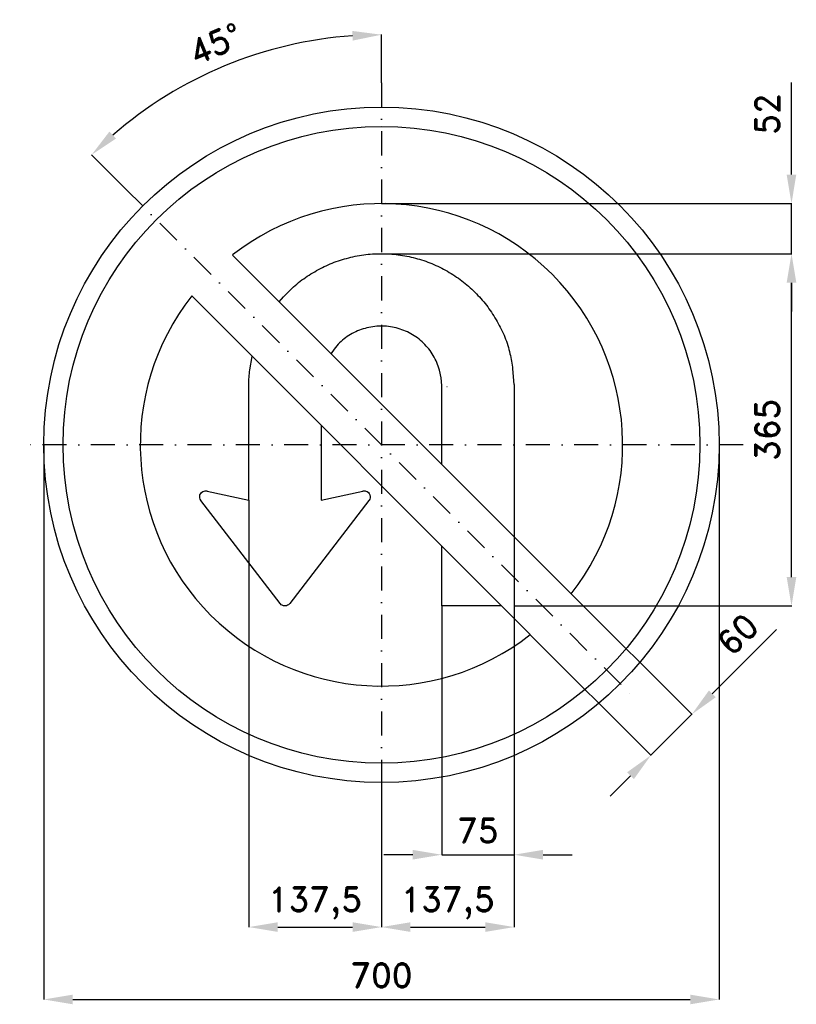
# Model space of a CAD drawing. Header units: millimetres. Extents: x -375 to 430, y -580 to 441.
import ezdxf

# ---------------------------------------------------------------- set-up
doc = ezdxf.new("R2010")
doc.units = ezdxf.units.MM
doc.header["$LTSCALE"] = 5
doc.linetypes.add('ČERCHOVANÁX2', pattern=[2, 1, -0.5, 0, -0.5])
doc.layers.add('Kóty', color=2, linetype='Continuous')
doc.layers.add('Značka', color=7, linetype='Continuous')
doc.styles.get("Standard").update_dxf_attribs({"font": 'romand.shx', "height": 25})
doc.dimstyles.get("Standard").update_dxf_attribs({"dimtxt": 25, "dimasz": 30, "dimexe": 0.18, "dimexo": 0.0625, "dimgap": 12.5, "dimtad": 1, "dimdec": 0, "dimzin": 0, "dimdsep": 46, "dimtxsty": 'Standard', "dimcen": 0.09, "dimadec": 0, "dimazin": 0, "dimtfac": 1, "dimtdec": 0, "dimtofl": 0, "dimtmove": 0, "dimatfit": 3, "dimfxl": 1, "dimtolj": 1, "dimtzin": 0, "dimarcsym": 0})

# ---------------------------------------------------------------- blocks, each defined once
blk = doc.blocks.new('*D2')
at = {"layer": 'Defpoints', "color": 0, "transparency": 16777216}
for p in [(196.7, -154.3), (154.3, -196.7), (321.7, -279.3)]:
    blk.add_point(p, dxfattribs=at)
at = {"layer": 'Kóty', "color": 0, "lineweight": -2, "transparency": 16777216}
for p, q in [((196.8, -154.3), (321.9, -279.4)), ((342.9, -258.1), (409.6, -191.4)), ((154.3, -196.8), (279.4, -321.9)), ((258.1, -342.9), (236.9, -364.2))]:
    blk.add_line(p, q, dxfattribs=at)
at = {"layer": 'Kóty', "color": 0, "transparency": 16777216}
for points in [[(339.4, -254.6), (346.5, -261.6), (321.7, -279.3)], [(254.6, -339.4), (261.6, -346.5), (279.3, -321.7)]]:
    blk.add_solid(points, dxfattribs=at)
at = {"layer": 'Kóty', "color": 0, "transparency": 16777216, "insert": (369.2, -196.5), "char_height": 25, "attachment_point": 5, "rotation": 45}
blk.add_mtext('\\A1;60', dxfattribs=at)
blk = doc.blocks.new('*D3')
at = {"layer": 'Defpoints', "color": 0, "transparency": 16777216}
for p in [(-110, 410.5), (0, 375), (-265.2, 265.2), (265.2, -265.2), (0, -375)]:
    blk.add_point(p, dxfattribs=at)
at = {"layer": 'Kóty', "color": 0, "lineweight": -2, "transparency": 16777216}
for p, q in [((0, 375.1), (0, 425.2)), ((-265.2, 265.2), (-300.6, 300.6))]:
    blk.add_line(p, q, dxfattribs=at)
blk.add_arc((0, 0), 425, 94.0452, 130.9548, dxfattribs=at)
at = {"layer": 'Kóty', "color": 0, "transparency": 16777216}
for points in [[(-30.2, 428.9), (-29.8, 418.9), (0, 425)], [(-275.2, 317.3), (-282, 324.6), (-300.5, 300.5)]]:
    blk.add_solid(points, dxfattribs=at)
at = {"layer": 'Kóty', "color": 0, "transparency": 16777216, "insert": (-172.2, 415.7), "char_height": 25, "attachment_point": 5, "rotation": 22.5}
blk.add_mtext('\\A1;45°', dxfattribs=at)
blk = doc.blocks.new('*D4')
at = {"layer": 'Defpoints', "color": 0, "transparency": 16777216}
for p in [(-350, 0), (350, 0), (350, -574.8)]:
    blk.add_point(p, dxfattribs=at)
at = {"layer": 'Kóty', "color": 0, "lineweight": -2, "transparency": 16777216}
for p, q in [((-350, -0.1), (-350, -575)), ((350, -0.1), (350, -575)), ((-320, -574.8), (320, -574.8))]:
    blk.add_line(p, q, dxfattribs=at)
at = {"layer": 'Kóty', "color": 0, "transparency": 16777216}
for points in [[(-320, -569.8), (-320, -579.8), (-350, -574.8)], [(320, -569.8), (320, -579.8), (350, -574.8)]]:
    blk.add_solid(points, dxfattribs=at)
at = {"layer": 'Kóty', "color": 0, "transparency": 16777216, "insert": (0, -549.8), "char_height": 25, "attachment_point": 5}
blk.add_mtext('\\A1;700', dxfattribs=at)
blk = doc.blocks.new('*D5')
at = {"layer": 'Defpoints', "color": 0, "transparency": 16777216}
for p in [(1.8, 198), (425, 198), (137.5, -167)]:
    blk.add_point(p, dxfattribs=at)
at = {"layer": 'Kóty', "color": 0, "lineweight": -2, "transparency": 16777216}
for p, q in [((1.8, 198), (425.2, 198)), ((425, -137), (425, 168)), ((137.5, -167), (425.2, -167))]:
    blk.add_line(p, q, dxfattribs=at)
at = {"layer": 'Kóty', "color": 0, "transparency": 16777216}
for points in [[(420, 168), (430, 168), (425, 198)], [(420, -137), (430, -137), (425, -167)]]:
    blk.add_solid(points, dxfattribs=at)
at = {"layer": 'Kóty', "color": 0, "transparency": 16777216, "insert": (400, 15.5), "char_height": 25, "attachment_point": 5, "rotation": 90}
blk.add_mtext('\\A1;365', dxfattribs=at)
blk = doc.blocks.new('*D6')
at = {"layer": 'Defpoints', "color": 0, "transparency": 16777216}
for p in [(0, 250), (425, 250), (1.8, 198)]:
    blk.add_point(p, dxfattribs=at)
at = {"layer": 'Kóty', "color": 0, "lineweight": -2, "transparency": 16777216}
for p, q in [((425, 280), (425, 375.5)), ((0.1, 250), (425.2, 250)), ((1.9, 198), (425.2, 198)), ((425, 168), (425, 138))]:
    blk.add_line(p, q, dxfattribs=at)
at = {"layer": 'Kóty', "color": 0, "transparency": 16777216}
for points in [[(420, 280), (430, 280), (425, 250)], [(420, 168), (430, 168), (425, 198)]]:
    blk.add_solid(points, dxfattribs=at)
at = {"layer": 'Kóty', "color": 0, "transparency": 16777216, "insert": (400, 342.7), "char_height": 25, "attachment_point": 5, "rotation": 90}
blk.add_mtext('\\A1;52', dxfattribs=at)
blk = doc.blocks.new('*D7')
at = {"layer": 'Defpoints', "color": 0, "transparency": 16777216}
for p in [(137.5, -83.6), (62.5, -166.9), (137.5, -424.8)]:
    blk.add_point(p, dxfattribs=at)
at = {"layer": 'Kóty', "color": 0, "lineweight": -2, "transparency": 16777216}
for p, q in [((137.5, -83.6), (137.5, -425)), ((62.5, -167), (62.5, -425)), ((32.5, -424.8), (2.5, -424.8)), ((167.5, -424.8), (197.5, -424.8))]:
    blk.add_line(p, q, dxfattribs=at)
at = {"layer": 'Kóty', "color": 0, "transparency": 16777216}
for points in [[(32.5, -419.8), (32.5, -429.8), (62.5, -424.8)], [(167.5, -419.8), (167.5, -429.8), (137.5, -424.8)]]:
    blk.add_solid(points, dxfattribs=at)
at = {"layer": 'Kóty', "color": 0, "transparency": 16777216, "insert": (100, -399.8), "char_height": 25, "attachment_point": 5}
blk.add_mtext('\\A1;75', dxfattribs=at)

msp = doc.modelspace()

# ---------------------------------------------------------------- linework, layer by layer
at = {"layer": 'Kóty'}
for p, q in [((67.8, 60.5), (68, 60.5)), ((67.9, 60.4), (67.9, 60.6)), ((-137.5, -57.4), (-137.5, -500)), ((137.5, -95), (137.5, -500)), ((0, -350), (0, -500)), ((-107.5, -499.8), (-30, -499.8)), ((30, -499.8), (107.5, -499.8))]:
    msp.add_line(p, q, dxfattribs=at)
for points in [[(425, 198), (425, 250)], [(279.3, -321.7), (321.7, -279.3)], [(62.5, -424.8), (137.5, -424.8)]]:
    msp.add_lwpolyline(points, dxfattribs=at)
for points in [[(-107.5, -494.8), (-107.5, -504.8), (-137.5, -499.8)], [(-30, -494.8), (-30, -504.8), (0, -499.8)], [(30, -494.8), (30, -504.8), (0, -499.8)], [(107.5, -494.8), (107.5, -504.8), (137.5, -499.8)]]:
    msp.add_solid(points, dxfattribs=at)
at = {"layer": 'Značka', "color": 6, "linetype": 'ČERCHOVANÁX2', "lineweight": 25, "ltscale": 5}
for p, q in [((0, 375), (0, -375)), ((375, 0), (-375, 0))]:
    msp.add_line(p, q, dxfattribs=at)
at = {"layer": 'Značka', "color": 6, "linetype": 'ČERCHOVANÁX2', "ltscale": 5}
msp.add_line((-265.2, 265.2), (265.2, -265.2), dxfattribs=at)
at = {"layer": 'Značka', "color": 1}
for p, q in [((196.7, -154.3), (-154.3, 196.7)), ((-196.7, 154.3), (154.3, -196.7))]:
    msp.add_line(p, q, dxfattribs=at)
at = {"layer": 'Značka', "color": 5}
for points in [[(-105.9, 148.3), (-101.4, 153.4), (-96, 159, -0.036265), (-82.4, 170.8, -0.034838), (-67.2, 180.5, -0.034359), (-51, 188.3, -0.034539), (-33.9, 193.8, -0.034452), (-16.2, 197.2, -0.034404), (1.8, 198, -0.034413), (19.7, 196.7, -0.034446), (37.3, 192.9, -0.034431), (54.3, 186.9, -0.034345), (70.3, 178.7, -0.034447), (85.1, 168.6, -0.034857), (98.4, 156.5, -0.034409), (110.1, 142.9, -0.032552), (119.9, 127.7, -0.034561), (127.9, 111.5, -0.041501), (133.2, 94.4, -0.030415), (135.9, 78.6), (137.3, 62.6), (137.5, 62.6), (137.5, -95)], [(62.5, -20), (62.5, 60.6), (62.5, 61), (62.4, 61.4), (61.8, 69.5), (60.1, 77.5, 0.036539), (57.4, 85.2, 0.034761), (53.7, 92.5, 0.034069), (49.1, 99.3, 0.034419), (43.6, 105.3, 0.034517), (37.4, 110.7, 0.034366), (30.5, 115.1, 0.034396), (23.1, 118.6, 0.034466), (15.3, 121.1, 0.03439), (7.3, 122.6, 0.034379), (-0.9, 123, 0.034361), (-9, 122.4, 0.034841), (-17, 120.7, 0.034491), (-24.7, 118, 0.032802), (-32, 114.3, 0.034581), (-38.8, 109.7, 0.040838), (-44.8, 104.2), (-49, 99.2), (-52.3, 94.7)], [(-62.5, 20.1), (-62.5, -57.4), (-19.3, -47.9), (-19, -47.8), (-18.7, -47.8, -0.05231), (-17.5, -47.7, -0.051898), (-16.3, -48), (-14.9, -48.5), (-13.6, -49.4), (-12.7, -50.6), (-12, -52), (-11.7, -53.5), (-11.8, -55), (-12.1, -56.2), (-12.6, -57.3), (-12.8, -57.5), (-13, -57.8), (-95.1, -164.5), (-95.3, -164.7), (-95.5, -164.9), (-96.3, -165.7), (-97.3, -166.3), (-98.6, -166.8, -0.061026), (-100, -166.9, -0.060774), (-101.5, -166.8), (-102.8, -166.3), (-103.8, -165.7), (-104.6, -164.9), (-104.8, -164.7), (-105, -164.5), (-187.1, -57.8), (-187.3, -57.5), (-187.4, -57.3), (-188, -56.2), (-188.3, -55), (-188.4, -53.5), (-188.1, -52), (-187.4, -50.6), (-186.5, -49.4), (-185.2, -48.5), (-183.8, -48), (-182.6, -47.7, -0.057226), (-181.4, -47.8), (-181.1, -47.8), (-180.8, -47.9), (-137.5, -57.4), (-137.5, 60.9), (-137.5, 60.9), (-137.5, 61.6), (-137.5, 62.4, -0.037276), (-136.4, 77.6), (-133.9, 91.5)]]:
    msp.add_lwpolyline(points, format="xyb", dxfattribs=at)
msp.add_lwpolyline([(124.5, -166.9), (62.5, -166.9), (62.5, -104.9)], dxfattribs=at)
msp.add_circle((0, 0), 350, dxfattribs=at)
at = {"layer": 'Značka', "color": 1}
msp.add_circle((0, 0), 330, dxfattribs=at)
for start, end in [(321.8921, 128.1079), (141.8921, 308.1079)]:
    msp.add_arc((0, 0), 250, start, end, dxfattribs=at)

# ---------------------------------------------------------------- texts
at = {"layer": 'Kóty', "char_height": 25, "attachment_point": 5}
for insert in [(-68.8, -474.8), (68.7, -474.8)]:
    msp.add_mtext('\\A1;137,5', dxfattribs=dict(at, insert=insert))

# ---------------------------------------------------------------- dimensions: what is measured, and where the dimension line sits
at = {"layer": 'Kóty'}
dim = msp.add_angular_dim_2l(base=(-110, 410.5), line1=((0, 375), (0, -375)), line2=((-265.2, 265.2), (265.2, -265.2)), dimstyle='Standard', dxfattribs=at)
dim.commit()
dim.dimension.update_dxf_attribs({"geometry": '*D3', "text_midpoint": (-172.2, 415.7)})
for base, p1, p2, picture, middle in [((425, 250), (1.8, 198), (0, 250), '*D6', (400, 342.7)), ((425, 198), (137.5, -167), (1.8, 198), '*D5', (400, 15.5))]:
    dim = msp.add_linear_dim(base=base, p1=p1, p2=p2, angle=90, dimstyle='Standard', dxfattribs=at)
    dim.commit()
    dim.dimension.update_dxf_attribs({"geometry": picture, "text_midpoint": middle})
for base, p1, p2, picture, middle in [((350, -574.8), (-350, 0), (350, 0), '*D4', (0, -549.8)), ((137.5, -424.8), (62.5, -166.9), (137.5, -83.6), '*D7', (100, -399.8))]:
    dim = msp.add_linear_dim(base=base, p1=p1, p2=p2, dimstyle='Standard', dxfattribs=at)
    dim.commit()
    dim.dimension.update_dxf_attribs({"geometry": picture, "text_midpoint": middle})
dim = msp.add_aligned_dim(p1=(154.3, -196.7), p2=(196.7, -154.3), distance=-176.8, dimstyle='Standard', dxfattribs=at)
dim.commit()
dim.dimension.update_dxf_attribs({"geometry": '*D2', "text_midpoint": (369.2, -196.5)})

doc.saveas('drawing.dxf')
